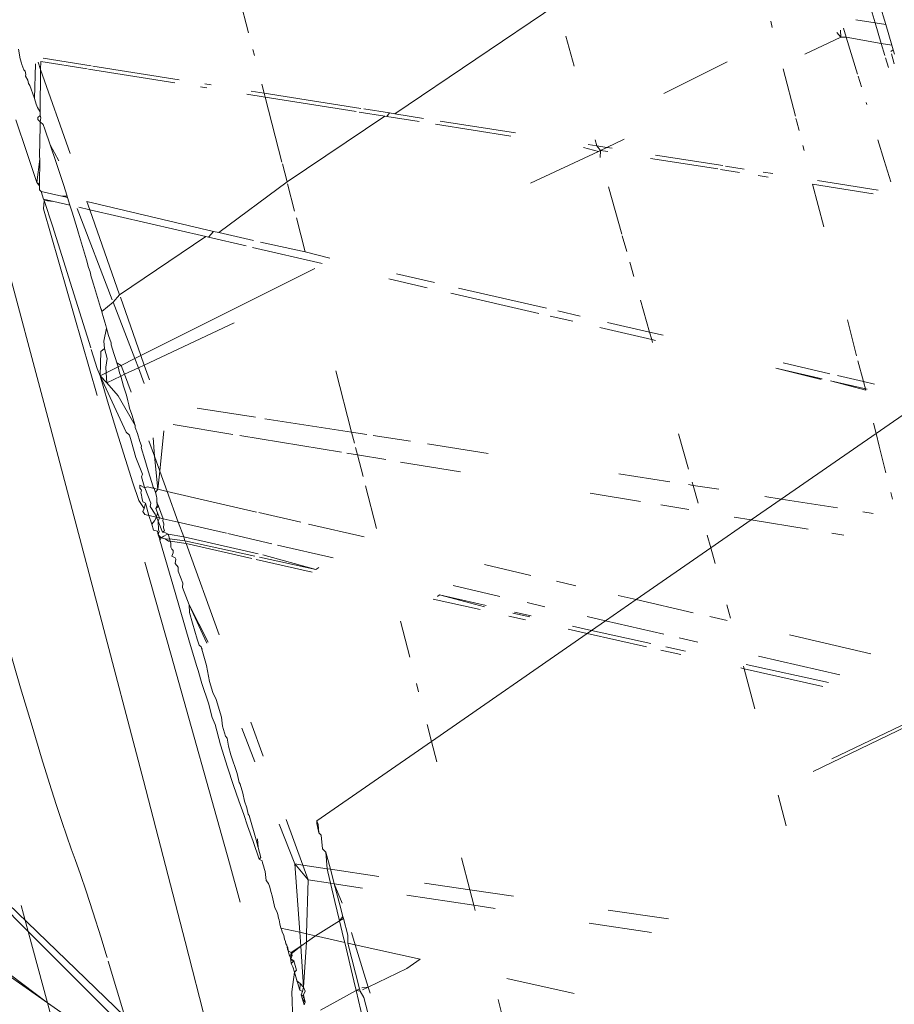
# Model space of a CAD drawing. Header units: millimetres. Extents: x 504675 to 860349, y -23215 to 63575.
# Tile 117 of 177: x 592480 to 592495, y 33301 to 33318. Entities that reach past the tile are written whole.
import ezdxf

# ---------------------------------------------------------------- set-up
doc = ezdxf.new("R2010")
doc.units = ezdxf.units.MM
doc.header["$LTSCALE"] = 10
doc.header["$PDMODE"] = 35
doc.header["$PDSIZE"] = -1000
doc.linetypes.add('LEVEL-F-OVERALL LAYOUT$0$HIDDEN', pattern=[0.375, 0.25, -0.125])
doc.layers.get('0').update_dxf_attribs({"linetype": 'CONTINUOUS'})
doc.layers.get('Defpoints').update_dxf_attribs({"color": 253, "linetype": 'CONTINUOUS'})
for name, color, linetype, lineweight in [('ARCH', 8, 'CONTINUOUS', 0), ('DIM', 8, 'CONTINUOUS', 15), ('furniture', 8, 'CONTINUOUS', 5)]:
    doc.layers.add(name, color=color, linetype=linetype, lineweight=lineweight)
doc.layers.add('LEVEL-F-OVERALL LAYOUT$0$DASH1L', color=8, linetype='LEVEL-F-OVERALL LAYOUT$0$HIDDEN')
doc.styles.get("Standard").update_dxf_attribs({"font": 'verdana.ttf'})
doc.dimstyles.new('LBF 50', dxfattribs={"dimscale": 25, "dimtxt": 1.75, "dimasz": 1.75, "dimexe": 1, "dimexo": 1, "dimgap": 1, "dimtad": 1, "dimdec": 0, "dimrnd": 5, "dimzin": 12, "dimdsep": 46, "dimtxsty": 'Standard', "dimblk": 'CLOSEDBLANK', "dimcen": 0, "dimclrd": 256, "dimclre": 256, "dimclrt": 256, "dimadec": 0, "dimazin": 3, "dimtfac": 1, "dimtdec": 0, "dimtofl": 0, "dimtmove": 0, "dimatfit": 3, "dimldrblk": 'CLOSEDBLANK', "dimfxl": 0.18, "dimtolj": 1, "dimtzin": 0, "dimlwd": -1, "dimlwe": -1, "dimarcsym": 0})

# ---------------------------------------------------------------- blocks, each defined once
blk = doc.blocks.new('ARCH')
at = {"layer": 'LEVEL-F-OVERALL LAYOUT$0$DASH1L'}
h = blk.add_hatch(dxfattribs=at)
h.set_pattern_fill('ANGLE', color=8, scale=10, angle=352.0664)
h.set_pattern_definition([(352.0664444, (-404119.055, 373340.98), (9.6410197, 69.1814516), [50.8, -19.05]), (82.0664444, (-404119.055, 373340.98), (-69.1814516, 9.6410197), [50.8, -19.05])])
edge = h.paths.add_edge_path(flags=16)
edge.add_line((572074.712, 35847.062), (602196.904, 29528.217))
edge.add_line((602196.904, 29528.217), (599472.63, 39352.005))
edge.add_arc((597545.364, 38817.547), 2000, 15.499436, 89.998351)
edge.add_line((597545.422, 40817.547), (573256.113, 40817.547))
edge.add_arc((576210.344, 22394.182), 18658.72, 99.1099624, 106.6903327)
edge.add_line((570851.58, 40266.829), (572074.712, 35847.062))
h.paths.add_polyline_path([(583373.777, 40815.973), (583374.097, 40875.042), (586424.097, 40859.112), (586423.937, 40815.973)], flags=16)
h.paths.add_polyline_path([(600840.891, 34605.132), (600792.778, 34591.523), (599497.965, 39260.646), (599546.078, 39274.255)])
h.paths.add_polyline_path([(587210.4, 32671.778), (587194.965, 32598.383), (582692.955, 33542.787), (582708.389, 33616.182)])
edge = h.paths.add_edge_path()
edge.add_line((572071.73, 35387.893), (601863.317, 29138.4))
edge.add_arc((601986.5, 29725.619), 600, 258.152638, 375.499436)
edge.add_line((602564.68, 29885.956), (599906.265, 39472.258))
edge.add_arc((597545.364, 38817.547), 2450, 15.499436, 89.998351)
edge.add_line((597545.435, 41267.547), (573220.478, 41267.547))
edge.add_arc((576210.344, 22394.182), 19108.72, 99.0018321, 106.2358191)
edge.add_arc((571035.465, 40164.758), 600, 106.235819, 195.468967)
edge.add_line((570457.2, 40004.728), (571616.648, 35815.082))
edge.add_arc((572194.913, 35975.111), 600, 195.468967, 258.152638)
h.paths.add_polyline_path([(587210.4, 32671.778), (587195.409, 32600.494), (587195.432, 32600.49)])
at = {"layer": 'furniture'}
for p, q in [((592483.659, 33318.757), (592483.933, 33317.695)), ((592486.475, 33316.288), (592489.293, 33318.189)), ((592494.901, 33318.2), (592495.009, 33317.842)), ((592494.824, 33317.87), (592494.755, 33318.102)), ((592493.01, 33317.897), (592493.038, 33317.787)), ((592494.489, 33317.922), (592494.824, 33317.87)), ((592494.824, 33317.87), (592495.009, 33317.842)), ((592494.932, 33317.511), (592494.824, 33317.87)), ((592495.009, 33317.842), (592495.118, 33317.482)), ((592489.449, 33317.637), (592489.596, 33317.118)), ((592494.161, 33317.701), (592494.232, 33317.62)), ((592494.232, 33317.62), (592494.223, 33317.742)), ((592494.323, 33317.622), (592494.276, 33317.778)), ((592493.605, 33317.325), (592494.232, 33317.62)), ((592494.232, 33317.62), (592494.323, 33317.622)), ((592494.52, 33316.979), (592494.323, 33317.622)), ((592494.323, 33317.622), (592494.932, 33317.511)), ((592494.995, 33317.302), (592494.932, 33317.511)), ((592495.118, 33317.482), (592494.932, 33317.511)), ((592495.118, 33317.482), (592495.142, 33317.402)), ((592479.933, 33317.411), (592479.964, 33317.243)), ((592484.008, 33317.405), (592484.035, 33317.3)), ((592495.099, 33317.372), (592495.142, 33317.402)), ((592495.155, 33317.159), (592495.109, 33317.331)), ((592495.165, 33317.327), (592495.142, 33317.402)), ((592479.985, 33317.171), (592479.964, 33317.243)), ((592479.985, 33317.171), (592479.993, 33317.146)), ((592480.029, 33317.052), (592479.993, 33317.146)), ((592480.229, 33317.158), (592480.209, 33316.554)), ((592480.273, 33317.188), (592480.318, 33317.06)), ((592480.318, 33317.06), (592480.319, 33317.199)), ((592481.125, 33317.071), (592480.319, 33317.199)), ((592481.197, 33317.122), (592480.364, 33317.253)), ((592482.725, 33316.88), (592481.226, 33317.117)), ((592491.151, 33316.643), (592492.251, 33317.194)), ((592495.058, 33317.091), (592495.007, 33317.262)), ((592480.029, 33317.052), (592480.052, 33317.032)), ((592480.052, 33317.032), (592480.06, 33316.972)), ((592480.06, 33316.972), (592480.056, 33316.942)), ((592480.31, 33316.32), (592480.318, 33317.06)), ((592480.318, 33317.06), (592480.829, 33315.601)), ((592482.649, 33316.829), (592481.152, 33317.067)), ((592493.225, 33317.069), (592493.439, 33316.245)), ((592480.056, 33316.942), (592480.098, 33316.874)), ((592480.098, 33316.874), (592480.105, 33316.817)), ((592480.105, 33316.817), (592480.133, 33316.781)), ((592480.133, 33316.781), (592480.154, 33316.719)), ((592483.282, 33316.792), (592483.172, 33316.81)), ((592484.163, 33316.804), (592484.204, 33316.646)), ((592494.587, 33316.76), (592494.532, 33316.941)), ((592480.154, 33316.719), (592480.209, 33316.554)), ((592483.205, 33316.741), (592483.098, 33316.758)), ((592484.221, 33316.579), (592483.904, 33316.63)), ((592484.204, 33316.646), (592483.981, 33316.682)), ((592485.883, 33316.381), (592484.204, 33316.646)), ((592484.204, 33316.646), (592484.221, 33316.579)), ((592480.209, 33316.554), (592480.243, 33316.454)), ((592480.243, 33316.454), (592480.263, 33316.396)), ((592485.805, 33316.328), (592484.221, 33316.579)), ((592484.221, 33316.579), (592484.514, 33315.445)), ((592494.681, 33316.453), (592494.672, 33316.485)), ((592480.263, 33316.396), (592480.31, 33316.32)), ((592480.31, 33316.259), (592480.27, 33316.224)), ((592480.31, 33316.32), (592480.31, 33316.259)), ((592480.31, 33316.259), (592480.324, 33316.217)), ((592486.301, 33316.249), (592485.857, 33316.319)), ((592486.381, 33316.303), (592485.937, 33316.373)), ((592486.337, 33316.243), (592486.381, 33316.303)), ((592486.475, 33316.288), (592486.381, 33316.303)), ((592486.975, 33316.209), (592486.475, 33316.288)), ((592479.889, 33316.181), (592480.078, 33315.614)), ((592480.27, 33316.224), (592480.272, 33316.187)), ((592480.272, 33316.187), (592480.308, 33316.149)), ((592480.324, 33316.217), (592480.308, 33316.149)), ((592480.308, 33316.149), (592480.364, 33316.104)), ((592480.308, 33316.075), (592480.308, 33316.149)), ((592480.392, 33316.021), (592480.364, 33316.104)), ((592484.602, 33315.104), (592486.301, 33316.249)), ((592486.301, 33316.249), (592486.337, 33316.243)), ((592486.898, 33316.154), (592486.337, 33316.243)), ((592488.493, 33315.9), (592487.182, 33316.109)), ((592488.576, 33315.956), (592487.263, 33316.163)), ((592493.448, 33316.209), (592493.463, 33316.15)), ((592493.463, 33316.15), (592493.503, 33315.997)), ((592480.299, 33315.554), (592480.308, 33316.075)), ((592480.392, 33316.021), (592480.486, 33315.751)), ((592480.486, 33315.751), (592480.591, 33315.441)), ((592480.636, 33315.471), (592480.486, 33315.751)), ((592489.988, 33315.733), (592489.838, 33315.757)), ((592489.958, 33315.838), (592489.988, 33315.733)), ((592490.163, 33315.705), (592490.465, 33315.848)), ((592494.982, 33315.478), (592494.872, 33315.835)), ((592480.078, 33315.614), (592480.253, 33315.096)), ((592488.837, 33315.081), (592490.016, 33315.636)), ((592490.016, 33315.636), (592489.754, 33315.7)), ((592490.163, 33315.705), (592489.988, 33315.733)), ((592489.988, 33315.733), (592490.051, 33315.653)), ((592490.051, 33315.653), (592490.016, 33315.636)), ((592490.051, 33315.653), (592490.045, 33315.531)), ((592490.051, 33315.653), (592490.163, 33315.705)), ((592490.18, 33315.632), (592490.051, 33315.653)), ((592490.257, 33315.69), (592490.163, 33315.705)), ((592493.568, 33315.74), (592493.592, 33315.649)), ((592480.302, 33315.499), (592480.253, 33315.096)), ((592480.297, 33315.062), (592480.302, 33315.499)), ((592480.302, 33315.499), (592480.299, 33315.554)), ((592480.591, 33315.441), (592480.714, 33315.061)), ((592484.521, 33315.419), (592484.602, 33315.104)), ((592492.091, 33315.329), (592490.923, 33315.514)), ((592492.177, 33315.387), (592491.008, 33315.572)), ((592495.097, 33315.107), (592494.982, 33315.478)), ((592492.467, 33315.269), (592492.135, 33315.322)), ((592492.551, 33315.328), (592492.222, 33315.38)), ((592493.05, 33315.249), (592492.881, 33315.276)), ((592480.253, 33315.096), (592480.297, 33315.035)), ((592480.297, 33315.062), (592480.253, 33315.096)), ((592480.297, 33315.035), (592480.297, 33315.062)), ((592483.416, 33314.223), (592484.602, 33315.104)), ((592484.61, 33315.072), (592484.733, 33314.598)), ((592492.969, 33315.189), (592492.794, 33315.217)), ((592494.79, 33314.9), (592493.735, 33315.068)), ((592493.735, 33315.068), (592493.932, 33314.321)), ((592494.879, 33314.96), (592493.823, 33315.127)), ((592480.296, 33314.968), (592480.297, 33315.035)), ((592480.326, 33314.937), (592480.296, 33314.968)), ((592480.326, 33314.937), (592480.685, 33314.854)), ((592480.326, 33314.937), (592480.371, 33314.805)), ((592480.714, 33315.061), (592480.778, 33314.856)), ((592490.19, 33315.02), (592490.424, 33314.196)), ((592480.38, 33314.78), (592480.369, 33314.635)), ((592480.371, 33314.805), (592480.38, 33314.78)), ((592480.547, 33314.764), (592480.371, 33314.805)), ((592480.38, 33314.78), (592480.523, 33314.342)), ((592480.547, 33314.764), (592480.38, 33314.78)), ((592480.547, 33314.764), (592480.827, 33314.699)), ((592480.778, 33314.856), (592480.685, 33314.854)), ((592480.786, 33314.831), (592480.685, 33314.854)), ((592480.778, 33314.856), (592480.786, 33314.831)), ((592480.786, 33314.831), (592480.827, 33314.699)), ((592483.325, 33314.244), (592481.122, 33314.766)), ((592481.122, 33314.766), (592481.173, 33314.62)), ((592480.369, 33314.635), (592481.302, 33311.394)), ((592480.827, 33314.699), (592480.864, 33314.58)), ((592480.864, 33314.58), (592480.951, 33314.293)), ((592481.562, 33313.056), (592480.953, 33314.645)), ((592481.173, 33314.62), (592480.98, 33314.664)), ((592481.173, 33314.62), (592481.691, 33313.143)), ((592483.191, 33314.154), (592481.173, 33314.62)), ((592484.764, 33314.478), (592484.916, 33313.888)), ((592480.523, 33314.342), (592480.689, 33313.825)), ((592480.951, 33314.293), (592480.975, 33314.214)), ((592480.975, 33314.214), (592481.114, 33313.749)), ((592483.239, 33314.143), (592483.325, 33314.244)), ((592483.416, 33314.223), (592483.325, 33314.244)), ((592484.017, 33314.084), (592483.416, 33314.223)), ((592479.596, 33314.164), (592480.49, 33310.833)), ((592481.691, 33313.143), (592483.191, 33314.154)), ((592483.191, 33314.154), (592483.239, 33314.143)), ((592483.889, 33313.993), (592483.239, 33314.143)), ((592484.916, 33313.888), (592484.138, 33314.056)), ((592490.431, 33314.17), (592490.509, 33313.892)), ((592485.212, 33313.687), (592484.004, 33313.966)), ((592485.345, 33313.777), (592484.916, 33313.888)), ((592480.689, 33313.825), (592480.869, 33313.252)), ((592481.114, 33313.749), (592481.15, 33313.618)), ((592490.561, 33313.71), (592490.631, 33313.463)), ((592481.15, 33313.618), (592481.177, 33313.539)), ((592481.177, 33313.539), (592481.199, 33313.453)), ((592482.061, 33312.086), (592485.086, 33313.602)), ((592481.199, 33313.453), (592481.213, 33313.403)), ((592481.213, 33313.403), (592481.24, 33313.329)), ((592487.04, 33313.265), (592486.374, 33313.419)), ((592487.163, 33313.358), (592486.507, 33313.509)), ((592480.869, 33313.252), (592481.19, 33312.222)), ((592481.24, 33313.329), (592481.361, 33312.921)), ((592487.584, 33313.26), (592489.11, 33312.908)), ((592481.381, 33312.85), (592481.577, 33313.017)), ((592481.577, 33313.017), (592481.691, 33313.143)), ((592481.955, 33312.033), (592481.577, 33313.017)), ((592481.705, 33313.103), (592482.061, 33312.086)), ((592487.451, 33313.171), (592488.981, 33312.818)), ((592490.748, 33313.051), (592490.906, 33312.493)), ((592481.361, 33312.921), (592481.374, 33312.879)), ((592481.381, 33312.85), (592481.361, 33312.921)), ((592481.381, 33312.85), (592481.374, 33312.879)), ((592481.389, 33312.823), (592481.374, 33312.879)), ((592481.381, 33312.85), (592481.389, 33312.823)), ((592489.697, 33312.773), (592489.307, 33312.863)), ((592481.389, 33312.823), (592481.406, 33312.766)), ((592481.406, 33312.766), (592481.435, 33312.666)), ((592481.435, 33312.666), (592481.452, 33312.609)), ((592489.573, 33312.681), (592489.174, 33312.773)), ((592494.343, 33312.708), (592494.501, 33312.082)), ((592481.466, 33312.564), (592481.417, 33312.335)), ((592481.452, 33312.609), (592481.466, 33312.564)), ((592481.466, 33312.564), (592481.501, 33312.437)), ((592482.119, 33311.92), (592483.681, 33312.655)), ((592490.942, 33312.365), (592490.04, 33312.573)), ((592490.906, 33312.493), (592490.172, 33312.663)), ((592481.426, 33312.208), (592481.417, 33312.335)), ((592481.501, 33312.437), (592481.542, 33312.307)), ((592491.142, 33312.439), (592490.906, 33312.493)), ((592490.906, 33312.493), (592490.942, 33312.365)), ((592491.009, 33312.349), (592490.942, 33312.365)), ((592490.942, 33312.365), (592490.956, 33312.314)), ((592481.301, 33311.863), (592481.199, 33312.192)), ((592481.364, 33312.158), (592481.353, 33311.731)), ((592481.426, 33312.208), (592481.364, 33312.158)), ((592481.475, 33312.034), (592481.426, 33312.208)), ((592481.542, 33312.307), (592481.543, 33312.275)), ((592481.543, 33312.275), (592481.588, 33312.119)), ((592481.449, 33311.887), (592481.475, 33312.034)), ((592481.588, 33312.119), (592481.619, 33312.033)), ((592481.619, 33312.033), (592481.641, 33311.961)), ((592481.721, 33311.916), (592481.955, 33312.033)), ((592481.955, 33312.033), (592482.061, 33312.086)), ((592482.017, 33311.872), (592481.955, 33312.033)), ((592482.061, 33312.086), (592482.119, 33311.92)), ((592494.523, 33311.994), (592494.621, 33311.635)), ((592481.301, 33311.863), (592481.353, 33311.731)), ((592481.456, 33311.783), (592481.449, 33311.887)), ((592481.456, 33311.783), (592481.665, 33311.888)), ((592481.641, 33311.961), (592481.665, 33311.888)), ((592481.641, 33311.961), (592481.721, 33311.916)), ((592481.665, 33311.888), (592481.721, 33311.916)), ((592481.665, 33311.888), (592481.692, 33311.786)), ((592481.721, 33311.916), (592481.778, 33311.76)), ((592481.778, 33311.76), (592482.017, 33311.872)), ((592482.017, 33311.872), (592482.119, 33311.92)), ((592482.12, 33311.602), (592482.017, 33311.872)), ((592482.119, 33311.92), (592482.21, 33311.663)), ((592485.45, 33311.819), (592485.725, 33310.754)), ((592493.906, 33311.681), (592493.097, 33311.868)), ((592493.097, 33311.868), (592493.885, 33311.667)), ((592494.038, 33311.77), (592493.229, 33311.957)), ((592481.353, 33311.731), (592481.456, 33311.783)), ((592481.353, 33311.731), (592481.468, 33311.614)), ((592481.353, 33311.731), (592481.478, 33311.292)), ((592481.353, 33311.731), (592481.804, 33310.754)), ((592481.468, 33311.614), (592481.456, 33311.783)), ((592481.468, 33311.614), (592481.711, 33311.728)), ((592481.692, 33311.786), (592481.711, 33311.728)), ((592481.711, 33311.728), (592481.778, 33311.76)), ((592481.711, 33311.728), (592481.759, 33311.556)), ((592481.778, 33311.76), (592481.892, 33311.448)), ((592494.685, 33311.501), (592494.049, 33311.648)), ((592494.049, 33311.648), (592494.662, 33311.486)), ((592494.621, 33311.635), (592494.173, 33311.739)), ((592481.664, 33311.383), (592481.468, 33311.614)), ((592481.759, 33311.556), (592481.813, 33311.395)), ((592494.816, 33311.59), (592494.621, 33311.635)), ((592494.621, 33311.635), (592494.662, 33311.486)), ((592481.961, 33310.869), (592481.664, 33311.383)), ((592481.813, 33311.395), (592481.834, 33311.301)), ((592481.834, 33311.301), (592481.854, 33311.232)), ((592481.478, 33311.292), (592481.644, 33310.758)), ((592481.854, 33311.232), (592481.866, 33311.169)), ((592481.866, 33311.169), (592481.904, 33311.059)), ((592484.054, 33311.014), (592483.042, 33311.171)), ((592495.634, 33311.282), (592494.841, 33310.733)), ((592481.904, 33311.059), (592481.961, 33310.869)), ((592485.725, 33310.754), (592484.218, 33310.988)), ((592480.49, 33310.833), (592481.327, 33307.677)), ((592481.961, 33310.869), (592481.964, 33310.837)), ((592481.964, 33310.837), (592482, 33310.73)), ((592483.658, 33310.716), (592482.62, 33310.887)), ((592494.796, 33310.912), (592494.841, 33310.733)), ((592481.644, 33310.758), (592481.795, 33310.279)), ((592481.804, 33310.754), (592481.861, 33310.704)), ((592481.861, 33310.704), (592481.89, 33310.605)), ((592482, 33310.73), (592482.041, 33310.592)), ((592482.276, 33310.655), (592482.295, 33310.337)), ((592482.388, 33310.079), (592482.46, 33310.778)), ((592485.549, 33310.404), (592483.784, 33310.695)), ((592485.988, 33310.713), (592485.725, 33310.754)), ((592485.725, 33310.754), (592485.774, 33310.563)), ((592486.747, 33310.595), (592486.098, 33310.696)), ((592491.406, 33310.727), (592491.58, 33310.112)), ((592493.193, 33309.592), (592494.841, 33310.733)), ((592494.841, 33310.733), (592494.897, 33310.51)), ((592481.89, 33310.605), (592481.976, 33310.312)), ((592482.041, 33310.592), (592482.074, 33310.518)), ((592482.074, 33310.518), (592482.065, 33310.488)), ((592482.065, 33310.488), (592482.132, 33310.28)), ((592482.198, 33310.602), (592482.295, 33310.337)), ((592485.793, 33310.49), (592485.827, 33310.358)), ((592488.097, 33310.385), (592487.041, 33310.549)), ((592494.897, 33310.51), (592495.012, 33310.049)), ((592481.795, 33310.279), (592481.924, 33309.876)), ((592482.088, 33310.027), (592481.976, 33310.312)), ((592482.132, 33310.28), (592482.189, 33310.083)), ((592482.295, 33310.337), (592482.356, 33309.761)), ((592482.295, 33310.337), (592482.388, 33310.079)), ((592485.827, 33310.358), (592485.643, 33310.389)), ((592486.317, 33310.278), (592485.827, 33310.358)), ((592485.827, 33310.358), (592485.923, 33309.986)), ((592487.62, 33310.063), (592486.576, 33310.235)), ((592482.088, 33310.027), (592482.072, 33309.978)), ((592482.072, 33309.978), (592482.083, 33309.938)), ((592482.083, 33309.938), (592482.117, 33309.815)), ((592482.189, 33310.083), (592482.249, 33309.877)), ((592482.356, 33309.761), (592482.388, 33310.079)), ((592482.388, 33310.079), (592482.517, 33309.723)), ((592491.256, 33309.893), (592490.373, 33310.03)), ((592481.924, 33309.876), (592482.027, 33309.569)), ((592482.045, 33309.78), (592482.04, 33309.833)), ((592482.129, 33309.785), (592482.04, 33309.833)), ((592482.045, 33309.78), (592482.072, 33309.748)), ((592482.117, 33309.815), (592482.129, 33309.785)), ((592482.176, 33309.802), (592482.129, 33309.785)), ((592482.129, 33309.785), (592482.236, 33309.519)), ((592482.29, 33309.776), (592482.176, 33309.802)), ((592482.249, 33309.877), (592482.272, 33309.801)), ((592482.272, 33309.801), (592482.29, 33309.776)), ((592482.29, 33309.776), (592482.317, 33309.704)), ((592482.356, 33309.761), (592482.29, 33309.776)), ((592482.317, 33309.704), (592482.356, 33309.761)), ((592482.517, 33309.723), (592482.356, 33309.761)), ((592485.965, 33309.823), (592486.158, 33309.077)), ((592491.66, 33309.83), (592491.581, 33309.842)), ((592491.643, 33309.888), (592491.66, 33309.83)), ((592492.106, 33309.761), (592491.66, 33309.83)), ((592491.66, 33309.83), (592491.748, 33309.519)), ((592482.072, 33309.748), (592482.062, 33309.701)), ((592482.062, 33309.701), (592482.071, 33309.664)), ((592482.08, 33309.621), (592482.071, 33309.664)), ((592482.097, 33309.545), (592482.08, 33309.621)), ((592482.317, 33309.704), (592482.335, 33309.641)), ((592482.335, 33309.641), (592482.34, 33309.606)), ((592482.34, 33309.606), (592482.339, 33309.58)), ((592482.34, 33309.606), (592482.341, 33309.549)), ((592484.071, 33309.365), (592482.517, 33309.723)), ((592482.517, 33309.723), (592482.711, 33309.19)), ((592490.745, 33309.548), (592489.872, 33309.692)), ((592492.672, 33309.231), (592493.193, 33309.592)), ((592493.193, 33309.592), (592492.906, 33309.636)), ((592494.174, 33309.439), (592493.193, 33309.592)), ((592495.099, 33309.703), (592495.127, 33309.589)), ((592482.027, 33309.569), (592482.12, 33309.427)), ((592482.142, 33309.523), (592482.097, 33309.545)), ((592482.097, 33309.378), (592482.12, 33309.427)), ((592482.12, 33309.427), (592482.142, 33309.523)), ((592482.142, 33309.523), (592482.2, 33309.308)), ((592482.236, 33309.519), (592482.222, 33309.461)), ((592482.222, 33309.461), (592482.311, 33309.329)), ((592482.345, 33309.481), (592482.322, 33309.429)), ((592482.322, 33309.429), (592482.368, 33309.47)), ((592482.352, 33309.35), (592482.322, 33309.429)), ((592482.339, 33309.58), (592482.341, 33309.549)), ((592482.341, 33309.549), (592482.342, 33309.522)), ((592482.341, 33309.549), (592482.345, 33309.481)), ((592482.342, 33309.522), (592482.368, 33309.47)), ((592482.368, 33309.47), (592482.45, 33309.25)), ((592491.586, 33309.41), (592491.099, 33309.49)), ((592482.097, 33309.378), (592482.13, 33309.324)), ((592482.2, 33309.308), (592482.13, 33309.324)), ((592482.2, 33309.308), (592482.252, 33309.155)), ((592482.332, 33309.277), (592482.2, 33309.308)), ((592482.3, 33309.214), (592482.332, 33309.277)), ((592482.311, 33309.329), (592482.332, 33309.277)), ((592482.332, 33309.277), (592482.352, 33309.35)), ((592482.386, 33309.265), (592482.332, 33309.277)), ((592482.332, 33309.277), (592482.361, 33309.205)), ((592482.386, 33309.265), (592482.352, 33309.35)), ((592482.361, 33309.205), (592482.386, 33309.265)), ((592482.45, 33309.25), (592482.386, 33309.265)), ((592482.45, 33309.25), (592482.443, 33309.214)), ((592482.711, 33309.19), (592482.45, 33309.25)), ((592484.841, 33309.187), (592484.113, 33309.355)), ((592492.672, 33309.231), (592492.378, 33309.279)), ((592494.792, 33309.343), (592494.614, 33309.371)), ((592482.252, 33309.155), (592482.3, 33309.214)), ((592482.252, 33309.155), (592482.283, 33309.05)), ((592482.369, 33309.059), (592482.361, 33309.205)), ((592482.361, 33309.205), (592482.437, 33309.015)), ((592482.443, 33309.214), (592482.458, 33309.163)), ((592482.458, 33309.163), (592482.452, 33309.094)), ((592482.452, 33309.094), (592482.474, 33309.04)), ((592483.547, 33308.997), (592482.711, 33309.19)), ((592482.711, 33309.19), (592482.805, 33308.932)), ((592485.945, 33308.933), (592484.977, 33309.156)), ((592491.968, 33308.743), (592492.672, 33309.231)), ((592493.663, 33309.068), (592492.672, 33309.231)), ((592482.352, 33309.034), (592482.283, 33309.05)), ((592482.364, 33308.971), (592482.352, 33309.034)), ((592482.364, 33308.971), (592482.378, 33309.028)), ((592482.364, 33308.971), (592482.377, 33308.924)), ((592482.411, 33308.917), (592482.364, 33308.971)), ((592482.378, 33309.028), (592482.369, 33309.059)), ((592482.377, 33308.924), (592482.392, 33308.875)), ((592482.411, 33308.917), (592482.377, 33308.924)), ((592482.411, 33308.917), (592482.392, 33308.875)), ((592482.463, 33308.949), (592482.411, 33308.917)), ((592482.482, 33308.901), (592482.411, 33308.917)), ((592482.474, 33309.04), (592482.437, 33309.015)), ((592482.437, 33309.015), (592482.488, 33309.003)), ((592482.502, 33308.968), (592482.463, 33308.949)), ((592482.511, 33308.894), (592482.482, 33308.901)), ((592482.543, 33308.862), (592482.482, 33308.901)), ((592482.488, 33309.003), (592482.535, 33308.983)), ((592482.535, 33308.983), (592482.502, 33308.968)), ((592482.56, 33308.901), (592482.511, 33308.894)), ((592482.535, 33308.983), (592482.551, 33308.929)), ((592482.805, 33308.932), (592482.535, 33308.983)), ((592482.551, 33308.929), (592482.56, 33308.901)), ((592482.56, 33308.901), (592482.573, 33308.861)), ((592482.828, 33308.868), (592482.56, 33308.901)), ((592484.098, 33308.639), (592482.805, 33308.932)), ((592482.805, 33308.932), (592482.828, 33308.868)), ((592484.336, 33308.815), (592483.573, 33308.991)), ((592491.906, 33308.961), (592491.968, 33308.743)), ((592494.279, 33308.966), (592494.073, 33309)), ((592482.392, 33308.875), (592482.655, 33307.967)), ((592482.573, 33308.861), (592482.543, 33308.862)), ((592482.573, 33308.861), (592482.583, 33308.827)), ((592482.846, 33308.818), (592482.573, 33308.861)), ((592482.583, 33308.827), (592482.584, 33308.757)), ((592482.584, 33308.757), (592482.598, 33308.722)), ((592484.045, 33308.6), (592482.828, 33308.868)), ((592482.828, 33308.868), (592482.846, 33308.818)), ((592482.846, 33308.818), (592483.422, 33307.231)), ((592483.989, 33308.558), (592482.846, 33308.818)), ((592485.405, 33308.568), (592484.437, 33308.792)), ((592490.669, 33307.844), (592491.968, 33308.743)), ((592491.968, 33308.743), (592492.044, 33308.474)), ((592482.598, 33308.722), (592482.623, 33308.695)), ((592482.624, 33308.656), (592482.602, 33308.599)), ((592482.602, 33308.599), (592482.657, 33308.571)), ((592482.623, 33308.695), (592482.624, 33308.656)), ((592482.657, 33308.571), (592482.666, 33308.547)), ((592485.104, 33308.366), (592484.126, 33308.582)), ((592485.104, 33308.366), (592484.182, 33308.62)), ((592482.129, 33308.495), (592482.588, 33306.879)), ((592482.666, 33308.547), (592482.659, 33308.473)), ((592482.659, 33308.473), (592482.709, 33308.407)), ((592482.709, 33308.407), (592482.707, 33308.338)), ((592485.04, 33308.323), (592484.066, 33308.541)), ((592485.154, 33308.399), (592485.104, 33308.366)), ((592488.843, 33308.265), (592488.033, 33308.452)), ((592482.707, 33308.338), (592482.79, 33308.128)), ((592482.79, 33308.128), (592482.782, 33308.053)), ((592482.782, 33308.053), (592482.901, 33307.755)), ((592488.302, 33307.9), (592487.492, 33308.087)), ((592489.623, 33308.085), (592489.285, 33308.163)), ((592482.655, 33307.967), (592482.909, 33307.101)), ((592487.251, 33307.924), (592487.215, 33307.9)), ((592488.064, 33307.74), (592487.251, 33307.924)), ((592488.034, 33307.719), (592487.251, 33307.924)), ((592490.669, 33307.844), (592490.358, 33307.915)), ((592482.901, 33307.755), (592483.206, 33307.085)), ((592483.231, 33307.102), (592482.901, 33307.755)), ((592482.908, 33307.621), (592482.901, 33307.755)), ((592487.96, 33307.669), (592487.144, 33307.852)), ((592489.082, 33307.72), (592488.777, 33307.791)), ((592490.139, 33307.476), (592490.669, 33307.844)), ((592491.664, 33307.614), (592490.669, 33307.844)), ((592492.249, 33307.751), (592492.284, 33307.627)), ((592481.327, 33307.677), (592482.106, 33304.699)), ((592482.958, 33307.435), (592482.908, 33307.621)), ((592488.746, 33307.493), (592488.458, 33307.558)), ((592488.823, 33307.545), (592488.53, 33307.61)), ((592488.848, 33307.562), (592488.555, 33307.628)), ((592490.139, 33307.476), (592489.818, 33307.551)), ((592492.253, 33307.479), (592491.952, 33307.548)), ((592492.284, 33307.627), (592492.312, 33307.522)), ((592483.04, 33307.154), (592482.958, 33307.435)), ((592486.573, 33307.467), (592486.735, 33306.843)), ((592489.896, 33307.308), (592489.567, 33307.381)), ((592489.896, 33307.308), (592490.139, 33307.476)), ((592491.153, 33307.243), (592490.139, 33307.476)), ((592487.112, 33305.38), (592489.817, 33307.254)), ((592489.817, 33307.254), (592489.487, 33307.327)), ((592489.817, 33307.254), (592489.896, 33307.308)), ((592490.85, 33307.022), (592489.817, 33307.254)), ((592490.929, 33307.08), (592489.896, 33307.308)), ((592494.754, 33306.902), (592493.335, 33307.229)), ((592479.734, 33307.118), (592479.97, 33306.311)), ((592482.909, 33307.101), (592483.034, 33306.678)), ((592483.074, 33307.049), (592483.04, 33307.154)), ((592483.112, 33307.022), (592483.074, 33307.049)), ((592483.112, 33307.022), (592483.124, 33306.981)), ((592483.204, 33306.7), (592483.112, 33307.022)), ((592491.53, 33306.948), (592491.187, 33307.023)), ((592491.745, 33307.106), (592491.418, 33307.182)), ((592482.588, 33306.879), (592483.603, 33303.261)), ((592491.449, 33306.888), (592491.103, 33306.966)), ((592494.215, 33306.536), (592492.798, 33306.863)), ((592483.055, 33306.613), (592483.034, 33306.678)), ((592483.204, 33306.7), (592483.255, 33306.421)), ((592492.536, 33306.686), (592492.548, 33306.642)), ((592494.013, 33306.4), (592492.581, 33306.716)), ((592483.121, 33306.383), (592483.055, 33306.613)), ((592492.548, 33306.642), (592492.491, 33306.655)), ((592493.919, 33306.335), (592492.548, 33306.642)), ((592492.548, 33306.642), (592492.736, 33305.943)), ((592483.121, 33306.383), (592483.235, 33306.045)), ((592483.255, 33306.421), (592483.311, 33306.229)), ((592486.853, 33306.383), (592486.89, 33306.241)), ((592479.97, 33306.311), (592480.169, 33305.643)), ((592483.311, 33306.229), (592483.372, 33306.109)), ((592476.089, 33306.09), (592481.785, 33300.597)), ((592483.299, 33305.795), (592483.235, 33306.045)), ((592483.46, 33305.799), (592483.372, 33306.109)), ((592494.074, 33305.074), (592495.811, 33305.912)), ((592483.299, 33305.795), (592483.352, 33305.675)), ((592483.446, 33305.318), (592483.352, 33305.675)), ((592483.46, 33305.799), (592483.482, 33305.646)), ((592483.973, 33305.713), (592484.186, 33305.123)), ((592487.036, 33305.673), (592487.112, 33305.38)), ((592493.748, 33304.854), (592495.62, 33305.761)), ((592480.169, 33305.643), (592480.335, 33305.094)), ((592483.482, 33305.646), (592483.533, 33305.47)), ((592484.042, 33305.026), (592483.815, 33305.607)), ((592483.446, 33305.318), (592483.569, 33304.93)), ((592483.533, 33305.47), (592483.563, 33305.436)), ((592483.584, 33305.295), (592483.563, 33305.436)), ((592485.118, 33303.999), (592487.112, 33305.38)), ((592487.112, 33305.38), (592487.205, 33305.022)), ((592483.627, 33305.148), (592483.584, 33305.295)), ((592483.737, 33304.82), (592483.627, 33305.148)), ((592480.335, 33305.094), (592480.473, 33304.647)), ((592483.569, 33304.93), (592483.674, 33304.612)), ((592483.77, 33304.666), (592483.737, 33304.82)), ((592480.473, 33304.647), (592480.589, 33304.284)), ((592482.106, 33304.699), (592482.83, 33301.901)), ((592483.788, 33304.638), (592483.77, 33304.666)), ((592483.788, 33304.638), (592483.833, 33304.478)), ((592483.674, 33304.612), (592483.765, 33304.344)), ((592483.833, 33304.478), (592483.863, 33304.339)), ((592480.589, 33304.284), (592480.687, 33303.985)), ((592483.765, 33304.344), (592483.848, 33304.106)), ((592483.863, 33304.339), (592483.905, 33304.226)), ((592493.138, 33304.442), (592493.281, 33303.911)), ((592483.905, 33304.226), (592483.929, 33304.114)), ((592483.929, 33304.114), (592483.943, 33304.089)), ((592480.687, 33303.985), (592480.774, 33303.733)), ((592483.848, 33304.106), (592483.917, 33303.91)), ((592484.063, 33303.665), (592483.943, 33304.089)), ((592484.737, 33303.248), (592484.467, 33303.938)), ((592484.587, 33304.019), (592484.874, 33303.228)), ((592485.118, 33303.999), (592485.142, 33303.932)), ((592485.122, 33303.952), (592485.118, 33303.999)), ((592485.156, 33303.789), (592485.122, 33303.952)), ((592478.317, 33303.861), (592480.102, 33302.075)), ((592483.917, 33303.91), (592484.012, 33303.641)), ((592485.142, 33303.932), (592485.156, 33303.789)), ((592485.156, 33303.789), (592485.195, 33303.75)), ((592480.774, 33303.733), (592480.852, 33303.509)), ((592484.012, 33303.641), (592484.117, 33303.334)), ((592484.063, 33303.665), (592484.1, 33303.535)), ((592484.1, 33303.535), (592484.091, 33303.684)), ((592485.195, 33303.75), (592485.219, 33303.509)), ((592480.852, 33303.509), (592480.918, 33303.324)), ((592484.149, 33303.362), (592484.1, 33303.535)), ((592485.219, 33303.509), (592485.276, 33303.456)), ((592485.276, 33303.456), (592485.356, 33303.157)), ((592485.299, 33303.165), (592485.276, 33303.456)), ((592480.918, 33303.324), (592481.009, 33303.068)), ((592483.603, 33303.261), (592483.79, 33302.586)), ((592484.149, 33303.362), (592484.117, 33303.334)), ((592484.117, 33303.334), (592484.167, 33303.301)), ((592484.167, 33303.301), (592484.176, 33303.267)), ((592484.176, 33303.267), (592484.193, 33303.213)), ((592487.635, 33303.354), (592487.778, 33302.8)), ((592484.193, 33303.213), (592484.21, 33303.15)), ((592484.22, 33303.117), (592484.21, 33303.15)), ((592484.24, 33302.959), (592484.22, 33303.117)), ((592484.967, 33302.972), (592484.737, 33303.248)), ((592484.874, 33303.228), (592484.737, 33303.248)), ((592484.737, 33303.248), (592484.822, 33302.06)), ((592484.874, 33303.228), (592484.967, 33302.972)), ((592485.299, 33303.165), (592484.874, 33303.228)), ((592485.311, 33303.113), (592485.299, 33303.165)), ((592485.356, 33303.157), (592485.299, 33303.165)), ((592485.358, 33302.912), (592485.311, 33303.113)), ((592485.356, 33303.157), (592485.385, 33303.049)), ((592486.197, 33303.033), (592485.356, 33303.157)), ((592481.009, 33303.068), (592481.109, 33302.776)), ((592484.24, 33302.959), (592484.278, 33302.911)), ((592484.278, 33302.911), (592484.301, 33302.846)), ((592484.942, 33302.034), (592484.967, 33302.972)), ((592485.358, 33302.912), (592484.967, 33302.972)), ((592485.433, 33302.598), (592485.358, 33302.912)), ((592485.424, 33302.902), (592485.358, 33302.912)), ((592485.385, 33303.049), (592485.424, 33302.902)), ((592487.778, 33302.8), (592486.99, 33302.916)), ((592481.109, 33302.776), (592481.227, 33302.418)), ((592484.301, 33302.846), (592484.315, 33302.79)), ((592484.315, 33302.79), (592484.327, 33302.75)), ((592484.327, 33302.75), (592484.341, 33302.693)), ((592485.424, 33302.902), (592485.52, 33302.536)), ((592485.562, 33302.566), (592485.424, 33302.902)), ((592485.916, 33302.826), (592485.424, 33302.902)), ((592488.538, 33302.688), (592487.778, 33302.8)), ((592487.778, 33302.8), (592487.848, 33302.53)), ((592484.341, 33302.693), (592484.389, 33302.487)), ((592485.514, 33302.258), (592485.433, 33302.598)), ((592487.848, 33302.53), (592486.685, 33302.708)), ((592479.98, 33302.525), (592480.102, 33302.075)), ((592481.227, 33302.418), (592481.371, 33301.965)), ((592484.389, 33302.487), (592484.424, 33302.421)), ((592484.424, 33302.421), (592484.44, 33302.367)), ((592485.52, 33302.536), (592485.573, 33302.333)), ((592488.22, 33302.473), (592487.848, 33302.53)), ((592487.848, 33302.53), (592487.872, 33302.437)), ((592491.234, 33302.292), (592490.185, 33302.446)), ((592484.44, 33302.367), (592484.454, 33302.307)), ((592484.464, 33302.276), (592484.454, 33302.307)), ((592484.475, 33302.205), (592484.464, 33302.276)), ((592485.095, 33301.999), (592485.514, 33302.258)), ((592485.514, 33302.258), (592485.573, 33302.333)), ((592485.514, 33302.258), (592485.581, 33302.303)), ((592485.583, 33301.965), (592485.514, 33302.258)), ((592485.573, 33302.333), (592485.581, 33302.303)), ((592485.581, 33302.303), (592485.657, 33302.01)), ((592478.686, 33302.151), (592480.438, 33300.836)), ((592480.102, 33302.075), (592481.874, 33300.303)), ((592480.438, 33300.836), (592480.102, 33302.075)), ((592484.475, 33302.205), (592484.497, 33302.133)), ((592484.505, 33302.107), (592484.497, 33302.133)), ((592484.822, 33302.06), (592484.497, 33302.133)), ((592484.517, 33302.069), (592484.505, 33302.107)), ((592484.517, 33302.069), (592484.547, 33302.003)), ((592484.942, 33302.034), (592484.822, 33302.06)), ((592484.822, 33302.06), (592484.84, 33301.821)), ((592485.785, 33301.845), (592485.72, 33302.056)), ((592490.936, 33302.056), (592489.853, 33302.222)), ((592481.371, 33301.965), (592481.454, 33301.694)), ((592482.83, 33301.901), (592483.499, 33299.285)), ((592484.547, 33302.003), (592484.555, 33301.941)), ((592484.555, 33301.941), (592484.578, 33301.898)), ((592484.578, 33301.898), (592484.58, 33301.859)), ((592484.84, 33301.821), (592484.938, 33301.89)), ((592484.891, 33301.106), (592484.938, 33301.89)), ((592484.938, 33301.89), (592484.942, 33302.034)), ((592484.938, 33301.89), (592485.095, 33301.999)), ((592485.095, 33301.999), (592484.942, 33302.034)), ((592485.609, 33301.885), (592485.095, 33301.999)), ((592485.609, 33301.885), (592485.583, 33301.965)), ((592485.763, 33301.215), (592485.609, 33301.885)), ((592485.657, 33302.01), (592485.658, 33301.874)), ((592479.157, 33301.73), (592480.438, 33300.836)), ((592484.58, 33301.859), (592484.615, 33301.794)), ((592484.58, 33301.859), (592484.601, 33301.836)), ((592484.601, 33301.836), (592484.608, 33301.767)), ((592484.608, 33301.767), (592484.624, 33301.74)), ((592484.615, 33301.794), (592484.624, 33301.74)), ((592484.624, 33301.74), (592484.676, 33301.707)), ((592484.624, 33301.74), (592484.637, 33301.668)), ((592484.666, 33301.683), (592484.84, 33301.821)), ((592484.676, 33301.707), (592484.84, 33301.821)), ((592484.84, 33301.821), (592484.891, 33301.106)), ((592485.658, 33301.874), (592485.864, 33301.077)), ((592485.658, 33301.874), (592485.785, 33301.845)), ((592486.918, 33301.591), (592485.785, 33301.845)), ((592486.014, 33301.107), (592485.785, 33301.845)), ((592481.454, 33301.694), (592481.476, 33301.62)), ((592481.495, 33301.56), (592481.785, 33300.597)), ((592484.637, 33301.668), (592484.654, 33301.639)), ((592484.693, 33301.658), (592484.637, 33301.668)), ((592484.654, 33301.639), (592484.693, 33301.658)), ((592484.654, 33301.639), (592484.67, 33301.576)), ((592484.693, 33301.658), (592484.666, 33301.683)), ((592484.693, 33301.658), (592484.669, 33301.601)), ((592484.669, 33301.601), (592484.723, 33301.562)), ((592484.672, 33301.517), (592484.67, 33301.576)), ((592484.723, 33301.562), (592484.67, 33301.576)), ((592484.672, 33301.517), (592484.723, 33301.562)), ((592484.676, 33301.707), (592484.693, 33301.658)), ((592484.723, 33301.562), (592484.768, 33301.403)), ((592486.682, 33301.43), (592486.918, 33301.591)), ((592484.701, 33301.458), (592484.672, 33301.517)), ((592484.688, 33301.025), (592484.73, 33301.37)), ((592484.701, 33301.458), (592484.73, 33301.37)), ((592484.768, 33301.403), (592484.73, 33301.37)), ((592484.764, 33301.247), (592484.73, 33301.37)), ((592486.014, 33301.107), (592486.682, 33301.43)), ((592484.764, 33301.247), (592484.787, 33301.176)), ((592484.764, 33301.247), (592484.775, 33301.217)), ((592484.775, 33301.217), (592484.833, 33301.169)), ((592484.787, 33301.176), (592484.775, 33301.217)), ((592485.803, 33301.048), (592485.763, 33301.215)), ((592489.595, 33300.995), (592488.424, 33301.257)), ((592484.794, 33301.148), (592484.787, 33301.176)), ((592484.794, 33301.148), (592484.822, 33301.055)), ((592484.822, 33301.055), (592484.833, 33301.169)), ((592484.822, 33301.055), (592484.869, 33301.033)), ((592484.891, 33301.106), (592484.833, 33301.169)), ((592484.869, 33301.033), (592484.847, 33300.971)), ((592484.869, 33301.033), (592484.891, 33301.106)), ((592484.916, 33301.038), (592484.886, 33300.971)), ((592484.891, 33301.106), (592484.916, 33301.038)), ((592485.182, 33300.704), (592485.803, 33301.048)), ((592485.803, 33301.048), (592485.864, 33301.077)), ((592485.803, 33301.048), (592485.876, 33301.04)), ((592485.927, 33300.529), (592485.803, 33301.048)), ((592485.864, 33301.077), (592485.876, 33301.04)), ((592485.876, 33301.04), (592485.939, 33300.927)), ((592485.901, 33301.095), (592486.014, 33301.107)), ((592485.913, 33301.058), (592486.014, 33301.107)), ((592486.047, 33301), (592486.014, 33301.107)), ((592484.705, 33300.513), (592484.688, 33301.025)), ((592484.847, 33300.971), (592484.869, 33300.899)), ((592484.847, 33300.971), (592484.893, 33300.942)), ((592484.893, 33300.942), (592484.869, 33300.899)), ((592484.869, 33300.899), (592484.919, 33300.845)), ((592484.899, 33300.797), (592484.869, 33300.899)), ((592484.886, 33300.971), (592484.893, 33300.942)), ((592484.919, 33300.845), (592484.893, 33300.942)), ((592485.939, 33300.927), (592486.045, 33300.505)), ((592488.27, 33300.893), (592488.458, 33300.167)), ((592480.438, 33300.836), (592480.526, 33300.51)), ((592481.755, 33299.916), (592480.438, 33300.836)), ((592484.899, 33300.797), (592484.919, 33300.845))]:
    blk.add_line(p, q, dxfattribs=at)
blk = doc.blocks.new('_ClosedBlank')
at = {"color": 0, "linetype": 'ByBlock', "lineweight": -2}
for p, q in [((-1, 0.16667), (0, 0)), ((-1, 0.16667), (-1, -0.16667)), ((0, 0), (-1, -0.16667))]:
    blk.add_line(p, q, dxfattribs=at)
blk = doc.blocks.new('*D67')
at = {"layer": 'Defpoints', "color": 0, "ltscale": 0.25, "transparency": 16777216}
for p in [(592954.14, 34131.711), (593370.787, 32690.738), (592853.033, 32541.033)]:
    blk.add_point(p, dxfattribs=at)
at = {"layer": 'DIM', "ltscale": 0.25}
for p, q in [((592930.124, 34124.767), (592412.37, 33975.062)), ((592448.538, 33939.978), (592840.881, 32583.061)), ((593346.771, 32683.793), (592829.017, 32534.089))]:
    blk.add_line(p, q, dxfattribs=at)
at = {"layer": 'DIM', "ltscale": 0.25, "xscale": 43.75, "yscale": 43.75, "zscale": 43.75}
for p, rotation in [((592436.386, 33982.006), 106.1268337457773), ((592853.033, 32541.033), 286.1268337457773)]:
    blk.add_blockref('_ClosedBlank', p, dxfattribs=dict(at, rotation=rotation))
at = {"layer": 'DIM', "ltscale": 0.25, "insert": (592718.726, 33282.921), "char_height": 100, "attachment_point": 5, "rotation": 286.1268}
blk.add_mtext('\\A1;1500', dxfattribs=at)

msp = doc.modelspace()

# ---------------------------------------------------------------- block references
at = {"layer": 'ARCH'}
msp.add_blockref('ARCH', (0, 0), dxfattribs=at)

# ---------------------------------------------------------------- dimensions: what is measured, and where the dimension line sits
at = {"layer": 'DIM', "color": 1, "ltscale": 0.25}
dim = msp.add_linear_dim(base=(592853.033, 32541.033), p1=(592954.14, 34131.711), p2=(593370.787, 32690.738), angle=106.1268, dimstyle='LBF 50', override={"dimtxt": 4, "dimtad": 3}, dxfattribs=at)
dim.commit()
dim.dimension.update_dxf_attribs({"geometry": '*D67', "text_midpoint": (592718.726, 33282.921)})

doc.saveas('drawing.dxf')
